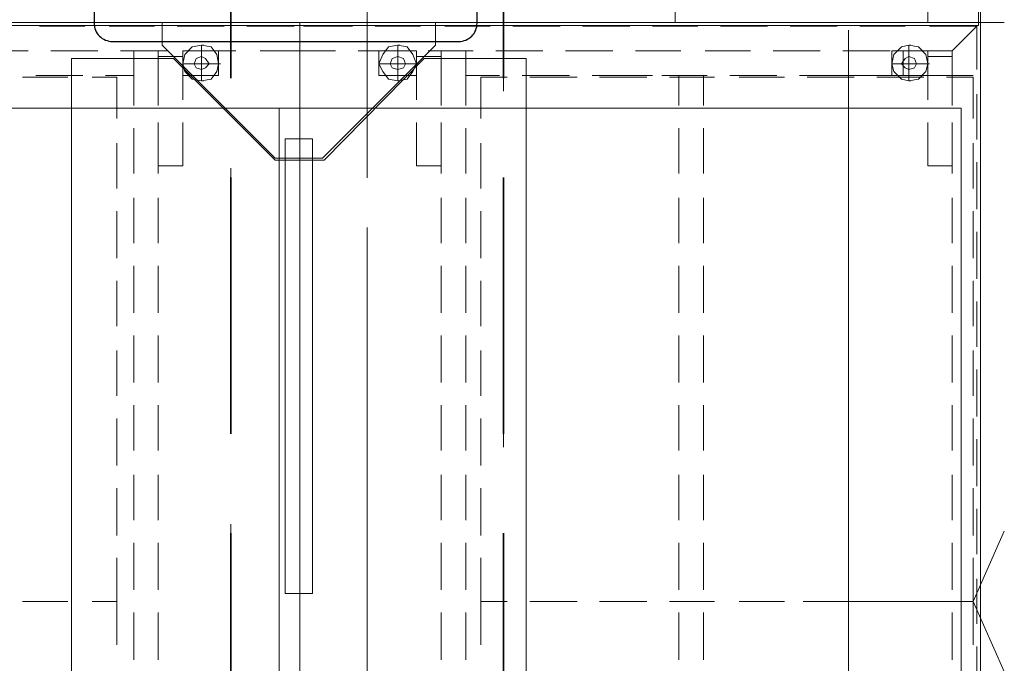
# Model space of a CAD drawing. Header units: millimetres. Extents: x 82175 to 237000, y 24756 to 471700.
# Tile 30 of 256: x 116038 to 117121, y 94488 to 95196. Entities that reach past the tile are written whole.
import ezdxf

# ---------------------------------------------------------------- set-up
doc = ezdxf.new("R2010")
doc.units = ezdxf.units.MM
doc.linetypes.add('Krawędzie ukryte', pattern=[3.912222, 2.822222, -1.09])
doc.linetypes.add('Kropki i Kreski', pattern=[6.702778, 3.527778, -1.763889, 0, -1.411111])
for name, color, linetype in [('2D - Rysunki i Obrazki', 8, 'Continuous'), ('Konstrukcja - Belki', 8, 'Continuous'), ('Konstrukcja - Siatka mod', 8, 'Continuous'), ('Konstrukcja - Ściany nośne wew..P', 8, 'Continuous'), ('Wnętrze - Umeblowanie', 8, 'Continuous'), ('Wnętrze - Wyposażenie', 8, 'Continuous')]:
    doc.layers.add(name, color=color, linetype=linetype)

msp = doc.modelspace()

# ---------------------------------------------------------------- linework, layer by layer
at = {"layer": '2D - Rysunki i Obrazki', "color": 8, "linetype": 'Continuous', "lineweight": 13, "ltscale": 100, "flags": 128}
for points in [[(117092.3, 95190), (115592.3, 95190), (115595.3, 95570.5), (115918.8, 95943.7), (116773.1, 95943.7), (117094.5, 95570.5)], [(115595.3, 95193.1), (115595.3, 95570.5), (115918.8, 95943.7), (116773.1, 95943.7), (117094.5, 95570.5), (117094.5, 95193.1)], [(115595.3, 95193.1), (115595.3, 95570.5), (115918.8, 95943.7), (116773.1, 95943.7), (117094.5, 95570.5), (117094.5, 95193.1)], [(115595.3, 95193.1), (115595.3, 95570.5), (115918.8, 95943.7), (116773.1, 95943.7), (117094.5, 95570.5), (117094.5, 95193.1)], [(115595.3, 95193.1), (115595.3, 95570.5), (115918.8, 95943.7), (116773.1, 95943.7), (117094.5, 95570.5), (117094.5, 95193.1)], [(115595.3, 95193.1), (115595.3, 95570.5), (115918.8, 95943.7), (116773.1, 95943.7), (117094.5, 95570.5), (117094.5, 95193.1)], [(115595.3, 95193.1), (115595.3, 95570.5), (115918.8, 95943.7), (116773.1, 95943.7), (117094.5, 95570.5), (117094.5, 95193.1)], [(115595.3, 95193.1), (115595.3, 93920), (116346, 93920), (116346, 95193.1)], [(115595.3, 95193.1), (115595.3, 93920), (116346, 93920), (116346, 95193.1)], [(116346, 93920), (116346, 95193.1), (115595.3, 95193.1), (115595.3, 93920)], [(115595.3, 95193.1), (115595.3, 93920), (116346, 93920), (116346, 95193.1)], [(115595.3, 95193.1), (115595.3, 93920), (116346, 93920), (116346, 95193.1)], [(116346, 93920), (116346, 95193.1), (115595.3, 95193.1), (115595.3, 93920)], [(115595.3, 95193.1), (115595.3, 93920), (116346, 93920), (116346, 95193.1)], [(116346, 94071.3), (116319, 94071.3), (116207, 93959.4), (116095.1, 93959.4), (116095.1, 95153.7), (116207, 95153.7), (116319, 95041.7), (116346, 95041.7), (116346, 95193.1)], [(116346, 95193.1), (116346, 95043.8), (116319, 95043.8), (116194.6, 95168.2), (116194.6, 95193.1), (116346, 95193.1), (116346, 95043.8), (116370.8, 95043.8), (116495.2, 95168.2), (116495.2, 95193.1)], [(116346, 95193.1), (116346, 95043.8), (116319, 95043.8), (116194.6, 95168.2), (116194.6, 95193.1)], [(117094.5, 95193.1), (117094.5, 93920), (116346, 93920), (116346, 95193.1)], [(117094.5, 95193.1), (117094.5, 93920), (116346, 93920), (116346, 95193.1)], [(117094.5, 93920), (117094.5, 95193.1), (116346, 95193.1), (116346, 93920)], [(117094.5, 95193.1), (117094.5, 93920), (116346, 93920), (116346, 95193.1)], [(117094.5, 95193.1), (117094.5, 93920), (116346, 93920), (116346, 95193.1)], [(117094.5, 93920), (117094.5, 95193.1), (116346, 95193.1), (116346, 93920)], [(117094.5, 95193.1), (117094.5, 93920), (116346, 93920), (116346, 95193.1)], [(116346, 94071.3), (116372.9, 94071.3), (116482.8, 93959.4), (116594.8, 93959.4), (116594.8, 95153.7), (116482.8, 95153.7), (116372.9, 95041.7), (116346, 95041.7), (116346, 95193.1)], [(116346, 95193.1), (116346, 95043.8), (116370.8, 95043.8), (116495.2, 95168.2), (116495.2, 95193.1)], [(116217.4, 95162), (116217.4, 95135), (116256.8, 95135), (116256.8, 95162)], [(116256.8, 95135), (116256.8, 95162)], [(116433, 95162), (116433, 95135), (116474.5, 95135), (116474.5, 95162)], [(116433, 95162), (116433, 95135), (116474.5, 95135), (116474.5, 95162)], [(116474.5, 95135), (116474.5, 95162)], [(116997, 95162), (116997, 95135), (117036.4, 95135), (117036.4, 95162)], [(117009.5, 95162), (117009.5, 95135), (117036.4, 95135), (117036.4, 95162)], [(117036.4, 95135), (117036.4, 95162)], [(116238.1, 95141.3), (116242.3, 95143.3), (116246.4, 95147.5), (116242.3, 95153.7), (116238.1, 95155.8), (116231.9, 95153.7), (116229.8, 95147.5), (116231.9, 95143.3)], [(116453.8, 95141.3), (116460, 95143.3), (116462.1, 95147.5), (116460, 95153.7), (116453.8, 95155.8), (116447.6, 95153.7), (116445.5, 95147.5), (116447.6, 95143.3)], [(117015.7, 95141.3), (117021.9, 95143.3), (117024, 95147.5), (117021.9, 95153.7), (117015.7, 95155.8), (117011.6, 95153.7), (117007.4, 95147.5), (117011.6, 95143.3)], [(116323.3, 95098.9), (116323.3, 93898.9), (115573.3, 93898.9), (115573.3, 95098.9)], [(117073.3, 95098.9), (117073.3, 93898.9), (116323.3, 93898.9), (116323.3, 95098.9)]]:
    msp.add_lwpolyline(points, close=True, dxfattribs=at)
for points in [[(117036.4, 95193.1), (117036.4, 95234.6)], [(116758.6, 95222.1), (116758.6, 95193.1)], [(117094.5, 95193.1), (117120.6, 95193.1)], [(117094.5, 95193.1), (117120.6, 95193.1)], [(116109.6, 95189), (116059.8, 95189)], [(116059.8, 95189), (116109.6, 95189)], [(116186.3, 95189), (116136.5, 95189)], [(116136.5, 95189), (116186.3, 95189)], [(116263, 95189), (116211.2, 95189)], [(116211.2, 95189), (116263, 95189)], [(116339.7, 95189), (116287.9, 95189)], [(116287.9, 95189), (116339.7, 95189)], [(116350.1, 95189), (116404, 95189)], [(116350.1, 95189), (116404, 95189)], [(116428.9, 95189), (116478.7, 95189)], [(116428.9, 95189), (116478.7, 95189)], [(116505.6, 95189), (116555.4, 95189)], [(116505.6, 95189), (116555.4, 95189)], [(116580.3, 95189), (116632.1, 95189)], [(116580.3, 95189), (116632.1, 95189)], [(116657, 95189), (116708.8, 95189)], [(116657, 95189), (116708.8, 95189)], [(116733.7, 95189), (116783.5, 95189)], [(116733.7, 95189), (116783.5, 95189)], [(116808.4, 95189), (116860.2, 95189)], [(116808.4, 95189), (116860.2, 95189)], [(116885.1, 95189), (116936.9, 95189)], [(116885.1, 95189), (116936.9, 95189)], [(116949.4, 95184.8), (116949.4, 94506.8)], [(116961.8, 95189), (117011.6, 95189)], [(116961.8, 95189), (117011.6, 95189)], [(117038.5, 95189), (117090.4, 95189)], [(117038.5, 95189), (117090.4, 95189)], [(117090.4, 95189), (117063.4, 95162)], [(117063.4, 95162), (117090.4, 95189)], [(117090.4, 95189), (117090.4, 95141.3)], [(115997.6, 95162), (116047.4, 95162)], [(116072.2, 95162), (116124.1, 95162)], [(116132.4, 95135), (116163.5, 95135), (116163.5, 95162)], [(116149, 95162), (116200.8, 95162)], [(116190.4, 95101.9), (116190.4, 95162), (116163.5, 95162), (116163.5, 95101.9)], [(116217.4, 95147.5), (116238.1, 95147.5), (116238.1, 95168.2)], [(116238.1, 95168.2), (116227.8, 95166.2), (116219.5, 95157.9), (116217.4, 95147.5), (116219.5, 95139.2)], [(116256.8, 95162), (116217.4, 95162), (116217.4, 95135)], [(116256.8, 95162), (116217.4, 95162), (116217.4, 95135), (116256.8, 95135)], [(116225.7, 95162), (116275.5, 95162)], [(116238.1, 95168.2), (116248.5, 95166.2), (116254.7, 95157.9), (116256.8, 95147.5), (116254.7, 95139.2)], [(116238.1, 95168.2), (116248.5, 95166.2), (116254.7, 95157.9), (116256.8, 95147.5), (116254.7, 95139.2)], [(116238.1, 95168.2), (116240.2, 95168.2)], [(116256.8, 95135), (116256.8, 95162)], [(116302.4, 95162), (116339.7, 95162)], [(116339.7, 95162), (116385.4, 95162)], [(116410.2, 95162), (116460, 95162)], [(116433, 95147.5), (116453.8, 95147.5), (116453.8, 95168.2)], [(116453.8, 95168.2), (116443.4, 95166.2), (116437.2, 95157.9), (116433, 95147.5), (116437.2, 95139.2)], [(116474.5, 95162), (116433, 95162), (116433, 95135), (116474.5, 95135)], [(116453.8, 95168.2), (116464.1, 95166.2), (116470.4, 95157.9), (116474.5, 95147.5), (116470.4, 95139.2)], [(116453.8, 95168.2), (116464.1, 95166.2), (116470.4, 95157.9), (116474.5, 95147.5), (116470.4, 95139.2)], [(116453.8, 95168.2), (116455.9, 95168.2)], [(116487, 95162), (116536.7, 95162)], [(116501.5, 95162), (116528.4, 95162)], [(116501.5, 95101.9), (116501.5, 95162)], [(116528.4, 95135), (116528.4, 95162)], [(116528.4, 95162), (116528.4, 95101.9)], [(116561.6, 95162), (116613.4, 95162)], [(116638.3, 95162), (116690.2, 95162)], [(116715, 95162), (116764.8, 95162)], [(116791.8, 95162), (116841.5, 95162)], [(116866.4, 95162), (116918.3, 95162)], [(116943.1, 95162), (116995, 95162)], [(116997, 95147.5), (117015.7, 95147.5), (117015.7, 95168.2)], [(117015.7, 95168.2), (117007.4, 95166.2), (116999.1, 95157.9), (116997, 95147.5), (116999.1, 95139.2)], [(117036.4, 95162), (116997, 95162), (116997, 95135), (117036.4, 95135)], [(117009.5, 95162), (117009.5, 95135)], [(117015.7, 95168.2), (117026.1, 95166.2), (117034.4, 95157.9), (117036.4, 95147.5), (117034.4, 95139.2)], [(117015.7, 95168.2), (117026.1, 95166.2), (117034.4, 95157.9), (117036.4, 95147.5), (117034.4, 95139.2)], [(117015.7, 95168.2), (117017.8, 95168.2)], [(117019.9, 95162), (117063.4, 95162)], [(117063.4, 95101.9), (117063.4, 95162)], [(116190.4, 95155.8), (116190.4, 95108.1)], [(116217.4, 95108.1), (116217.4, 95155.8), (116190.4, 95155.8)], [(116238.1, 95128.8), (116227.8, 95130.9), (116219.5, 95139.2), (116217.4, 95147.5), (116219.5, 95157.9)], [(116238.1, 95128.8), (116227.8, 95130.9), (116219.5, 95139.2), (116217.4, 95147.5), (116219.5, 95157.9)], [(116217.4, 95147.5), (116219.5, 95147.5)], [(116238.1, 95128.8), (116248.5, 95130.9), (116254.7, 95139.2), (116256.8, 95147.5), (116254.7, 95157.9)], [(116238.1, 95147.5), (116240.2, 95147.5)], [(116256.8, 95147.5), (116238.1, 95147.5), (116238.1, 95128.8)], [(116238.1, 95147.5), (116240.2, 95147.5)], [(116256.8, 95147.5), (116258.9, 95147.5)], [(116453.8, 95128.8), (116443.4, 95130.9), (116437.2, 95139.2), (116433, 95147.5), (116437.2, 95157.9)], [(116453.8, 95128.8), (116443.4, 95130.9), (116437.2, 95139.2), (116433, 95147.5), (116437.2, 95157.9)], [(116433, 95147.5), (116435.1, 95147.5)], [(116453.8, 95128.8), (116464.1, 95130.9), (116470.4, 95139.2), (116474.5, 95147.5), (116470.4, 95157.9)], [(116453.8, 95147.5), (116455.9, 95147.5)], [(116474.5, 95147.5), (116453.8, 95147.5), (116453.8, 95128.8)], [(116453.8, 95147.5), (116455.9, 95147.5)], [(116474.5, 95155.8), (116501.5, 95155.8)], [(116474.5, 95108.1), (116474.5, 95155.8)], [(116474.5, 95147.5), (116476.6, 95147.5)], [(116501.5, 95155.8), (116501.5, 95108.1)], [(117015.7, 95128.8), (117007.4, 95130.9), (116999.1, 95139.2), (116997, 95147.5), (116999.1, 95157.9)], [(117015.7, 95128.8), (117007.4, 95130.9), (116999.1, 95139.2), (116997, 95147.5), (116999.1, 95157.9)], [(116997, 95147.5), (116999.1, 95147.5)], [(117015.7, 95128.8), (117026.1, 95130.9), (117034.4, 95139.2), (117036.4, 95147.5), (117034.4, 95157.9)], [(117015.7, 95147.5), (117017.8, 95147.5)], [(117036.4, 95147.5), (117015.7, 95147.5), (117015.7, 95128.8)], [(117015.7, 95147.5), (117017.8, 95147.5)], [(117036.4, 95155.8), (117063.4, 95155.8)], [(117036.4, 95108.1), (117036.4, 95155.8)], [(117036.4, 95147.5), (117038.5, 95147.5)], [(117063.4, 95155.8), (117063.4, 95108.1)], [(116090.9, 95133), (116041.1, 95133)], [(116055.7, 95135), (116107.5, 95135)], [(116144.8, 95087.4), (116144.8, 95133), (116117.9, 95133)], [(116256.8, 95135), (116217.4, 95135)], [(116238.1, 95128.8), (116240.2, 95128.8)], [(116238.1, 95128.8), (116240.2, 95128.8)], [(116453.8, 95128.8), (116455.9, 95128.8)], [(116453.8, 95128.8), (116455.9, 95128.8)], [(116565.7, 95135), (116528.4, 95135)], [(116545, 95087.4), (116545, 95133), (116574, 95133)], [(116642.5, 95135), (116590.6, 95135)], [(116598.9, 95133), (116650.8, 95133)], [(116717.1, 95135), (116667.4, 95135)], [(116675.6, 95133), (116727.5, 95133)], [(116706.7, 95135), (116733.7, 95135)], [(116793.8, 95135), (116744.1, 95135)], [(116752.4, 95133), (116802.1, 95133)], [(116762.7, 95101.9), (116762.7, 95135)], [(116789.7, 95135), (116789.7, 95101.9)], [(116870.6, 95135), (116818.7, 95135)], [(116829.1, 95133), (116878.9, 95133)], [(116947.3, 95135), (116895.4, 95135)], [(117086.2, 95135), (116899.6, 95135)], [(116903.7, 95133), (116955.6, 95133)], [(117009.5, 95135), (116972.2, 95135)], [(116980.5, 95133), (117032.3, 95133)], [(117015.7, 95128.8), (117017.8, 95128.8)], [(117015.7, 95128.8), (117017.8, 95128.8)], [(117057.2, 95133), (117086.2, 95133), (117086.2, 95087.4)], [(117090.4, 95114.3), (117090.4, 95064.5)], [(116190.4, 95083.2), (116190.4, 95035.5), (116217.4, 95035.5), (116217.4, 95083.2)], [(116474.5, 95035.5), (116474.5, 95083.2)], [(116501.5, 95083.2), (116501.5, 95035.5)], [(117036.4, 95035.5), (117036.4, 95083.2)], [(117063.4, 95083.2), (117063.4, 95035.5)], [(116163.5, 95077), (116163.5, 95027.2)], [(116190.4, 95027.2), (116190.4, 95077)], [(116501.5, 95027.2), (116501.5, 95077)], [(116528.4, 95077), (116528.4, 95027.2)], [(116762.7, 95027.2), (116762.7, 95077)], [(116789.7, 95077), (116789.7, 95027.2)], [(117063.4, 95027.2), (117063.4, 95077)], [(116144.8, 95010.6), (116144.8, 95060.4)], [(116545, 95010.6), (116545, 95060.4)], [(117086.2, 95060.4), (117086.2, 95010.6)], [(117090.4, 95039.7), (117090.4, 94987.8)], [(116501.5, 95035.5), (116474.5, 95035.5)], [(117063.4, 95035.5), (117036.4, 95035.5)], [(116163.5, 95000.3), (116163.5, 94950.5)], [(116190.4, 94950.5), (116190.4, 95000.3)], [(116501.5, 94950.5), (116501.5, 95000.3)], [(116528.4, 95000.3), (116528.4, 94950.5)], [(116762.7, 94950.5), (116762.7, 95000.3)], [(116789.7, 95000.3), (116789.7, 94950.5)], [(117063.4, 94950.5), (117063.4, 95000.3)], [(116144.8, 94933.9), (116144.8, 94985.8)], [(116545, 94933.9), (116545, 94985.8)], [(117086.2, 94985.8), (117086.2, 94933.9)], [(117090.4, 94962.9), (117090.4, 94911.1)], [(116163.5, 94925.6), (116163.5, 94873.8)], [(116190.4, 94873.8), (116190.4, 94925.6)], [(116501.5, 94873.8), (116501.5, 94925.6)], [(116528.4, 94925.6), (116528.4, 94873.8)], [(116762.7, 94873.8), (116762.7, 94925.6)], [(116789.7, 94925.6), (116789.7, 94873.8)], [(117063.4, 94873.8), (117063.4, 94925.6)], [(116144.8, 94859.3), (116144.8, 94909)], [(116545, 94859.3), (116545, 94909)], [(117086.2, 94909), (117086.2, 94859.3)], [(117090.4, 94886.2), (117090.4, 94836.5)], [(116163.5, 94848.9), (116163.5, 94797.1)], [(116190.4, 94797.1), (116190.4, 94848.9)], [(116501.5, 94797.1), (116501.5, 94848.9)], [(116528.4, 94848.9), (116528.4, 94797.1)], [(116762.7, 94797.1), (116762.7, 94848.9)], [(116789.7, 94848.9), (116789.7, 94797.1)], [(117063.4, 94797.1), (117063.4, 94848.9)], [(116144.8, 94782.5), (116144.8, 94832.3)], [(116545, 94782.5), (116545, 94832.3)], [(117086.2, 94832.3), (117086.2, 94782.5)], [(117090.4, 94811.6), (117090.4, 94759.7)], [(116163.5, 94772.2), (116163.5, 94722.4)], [(116190.4, 94722.4), (116190.4, 94772.2)], [(116501.5, 94722.4), (116501.5, 94772.2)], [(116528.4, 94772.2), (116528.4, 94722.4)], [(116762.7, 94722.4), (116762.7, 94772.2)], [(116789.7, 94772.2), (116789.7, 94722.4)], [(117063.4, 94722.4), (117063.4, 94772.2)], [(116144.8, 94705.8), (116144.8, 94757.7)], [(116545, 94705.8), (116545, 94757.7)], [(117086.2, 94757.7), (117086.2, 94705.8)], [(117090.4, 94734.9), (117090.4, 94683)], [(116163.5, 94695.5), (116163.5, 94645.7)], [(116190.4, 94645.7), (116190.4, 94695.5)], [(116501.5, 94645.7), (116501.5, 94695.5)], [(116528.4, 94695.5), (116528.4, 94645.7)], [(116762.7, 94645.7), (116762.7, 94695.5)], [(116789.7, 94695.5), (116789.7, 94645.7)], [(117063.4, 94645.7), (117063.4, 94695.5)], [(116144.8, 94629.1), (116144.8, 94680.9)], [(116545, 94629.1), (116545, 94680.9)], [(117086.2, 94680.9), (117086.2, 94629.1)], [(117090.4, 94658.1), (117090.4, 94608.4)], [(117086.2, 94556.5), (117120.6, 94633.6)], [(116163.5, 94620.8), (116163.5, 94569)], [(116190.4, 94569), (116190.4, 94620.8)], [(116501.5, 94569), (116501.5, 94620.8)], [(116528.4, 94620.8), (116528.4, 94569)], [(116762.7, 94569), (116762.7, 94620.8)], [(116789.7, 94620.8), (116789.7, 94569)], [(117063.4, 94569), (117063.4, 94620.8)], [(116949.4, 94606.3), (116949.4, 93928.2)], [(116144.8, 94556.5), (116144.8, 94604.2)], [(116545, 94556.5), (116545, 94604.2)], [(117086.2, 94604.2), (117086.2, 94556.5), (117057.2, 94556.5)], [(117090.4, 94581.4), (117090.4, 94531.6)], [(116090.9, 94556.5), (116041.1, 94556.5)], [(116041.1, 94556.5), (116090.9, 94556.5)], [(116144.8, 94508.8), (116144.8, 94556.5), (116117.9, 94556.5)], [(116117.9, 94556.5), (116144.8, 94556.5)], [(116144.8, 94556.5), (116144.8, 94508.8)], [(116574, 94556.5), (116545, 94556.5)], [(116545, 94508.8), (116545, 94556.5), (116574, 94556.5)], [(116650.8, 94556.5), (116598.9, 94556.5)], [(116598.9, 94556.5), (116650.8, 94556.5)], [(116727.5, 94556.5), (116675.6, 94556.5)], [(116675.6, 94556.5), (116727.5, 94556.5)], [(116802.1, 94556.5), (116752.4, 94556.5)], [(116752.4, 94556.5), (116802.1, 94556.5)], [(116878.9, 94556.5), (116829.1, 94556.5)], [(116829.1, 94556.5), (116878.9, 94556.5)], [(117086.2, 94556.5), (116899.6, 94556.5)], [(117086.2, 94556.5), (116899.6, 94556.5)], [(116955.6, 94556.5), (116903.7, 94556.5)], [(116903.7, 94556.5), (116955.6, 94556.5)], [(117032.3, 94556.5), (116980.5, 94556.5)], [(116980.5, 94556.5), (117032.3, 94556.5)], [(117057.2, 94556.5), (117086.2, 94556.5), (117086.2, 94508.8)], [(117086.2, 94556.5), (117120.6, 94479.5)], [(116163.5, 94544.1), (116163.5, 94492.2)], [(116190.4, 94492.2), (116190.4, 94544.1)], [(116501.5, 94492.2), (116501.5, 94544.1)], [(116528.4, 94544.1), (116528.4, 94492.2)], [(116762.7, 94492.2), (116762.7, 94544.1)], [(116789.7, 94544.1), (116789.7, 94492.2)], [(117063.4, 94492.2), (117063.4, 94544.1)], [(117090.4, 94506.8), (117090.4, 94454.9)]]:
    msp.add_lwpolyline(points, dxfattribs=at)
at = {"layer": 'Konstrukcja - Belki', "color": 8, "linetype": 'Krawędzie ukryte', "lineweight": 35, "ltscale": 100}
for p, q in [((116270, 96978.9), (116270, 92378.9)), ((116570, 96978.9), (116570, 92378.9))]:
    msp.add_line(p, q, dxfattribs=at)
at = {"layer": 'Konstrukcja - Belki', "color": 8, "linetype": 'Kropki i Kreski', "lineweight": 13, "ltscale": 100}
msp.add_line((116420, 96978.9), (116420, 92378.9), dxfattribs=at)
at = {"layer": 'Konstrukcja - Siatka mod', "color": 8, "linetype": 'Kropki i Kreski', "lineweight": 13, "ltscale": 100}
msp.add_line((116420, 91000), (116420, 107964.8), dxfattribs=at)
at = {"layer": 'Konstrukcja - Ściany nośne wew..P', "color": 8, "linetype": 'Krawędzie ukryte', "lineweight": 20, "ltscale": 100, "flags": 128}
for points in [[(116270, 96988.9), (116270, 92678.9)], [(116570, 92378.9), (116570, 96838.9)]]:
    msp.add_lwpolyline(points, dxfattribs=at)
at = {"layer": 'Wnętrze - Umeblowanie', "color": 8, "linetype": 'Continuous', "lineweight": 13, "ltscale": 100}
for p, q in [((116330, 94565.3), (116330, 95065.3)), ((116330, 95065.3), (116360, 95065.3)), ((116360, 95065.3), (116360, 94565.3)), ((116360, 94565.3), (116330, 94565.3))]:
    msp.add_line(p, q, dxfattribs=at)
at = {"layer": 'Wnętrze - Umeblowanie', "color": 8, "linetype": 'Continuous', "lineweight": 13, "ltscale": 100, "flags": 128}
msp.add_lwpolyline([(116360, 95065.3), (116360, 94565.3), (116330, 94565.3), (116330, 95065.3)], close=True, dxfattribs=at)
at = {"layer": 'Wnętrze - Wyposażenie', "color": 8, "linetype": 'Continuous', "lineweight": 25, "ltscale": 100, "flags": 128}
msp.add_lwpolyline([(116520.9, 95622.3), (116139.9, 95622.3, 0.414214), (116119.9, 95602.3), (116119.9, 95192.3, 0.414214), (116139.9, 95172.3), (116520.9, 95172.3, 0.414214), (116540.9, 95192.3), (116540.9, 95602.3, 0.414214)], format="xyb", close=True, dxfattribs=at)

doc.saveas('drawing.dxf')
